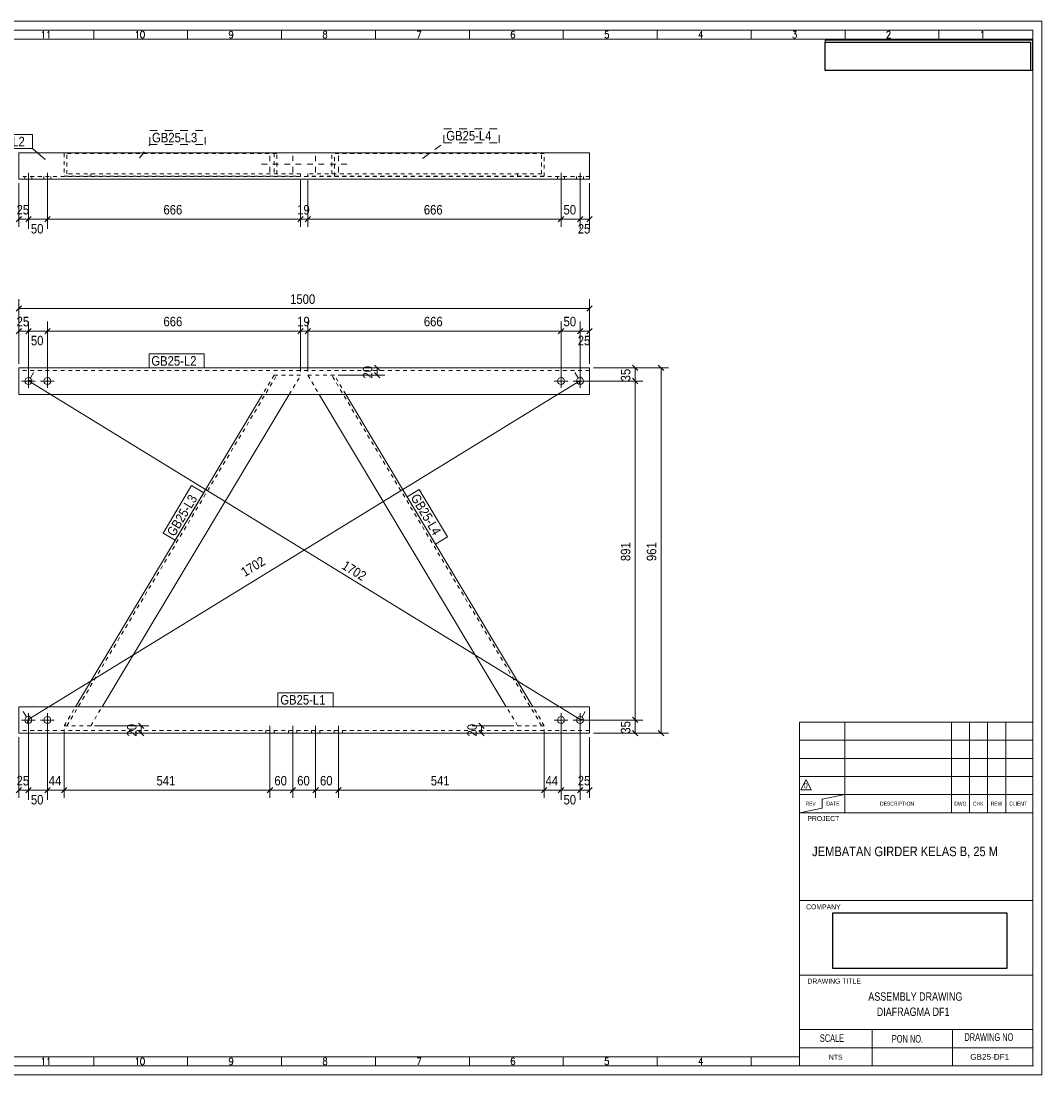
# Model space of a CAD drawing. Header units: millimetres. Extents: x 2 to 405, y 5 to 282.
# Tile 2 of 2: x 137 to 405, y 5 to 282. Entities that reach past the tile are written whole.
import ezdxf

# ---------------------------------------------------------------- set-up
doc = ezdxf.new("R2010")
doc.units = ezdxf.units.MM
for name, pattern in [('XKITLINE00', [0]), ('XKITLINE01', [4, 1, -1, 1, -1]), ('XKITLINE02', [4, 2, -2])]:
    doc.linetypes.add(name, pattern=pattern)
for name, color, linetype, lineweight in [('Bolt', 7, 'Continuous', 0), ('DrawingSheet', 5, 'Continuous', 0), ('OtherObjectType', 1, 'Continuous', 0), ('Part', 2, 'Continuous', 0), ('PartMark', 3, 'Continuous', 0), ('Z-DIMENSIONS', 1, 'Continuous', 0)]:
    doc.layers.add(name, color=color, linetype=linetype, lineweight=lineweight)
doc.styles.add('ARIAL', font='ARIAL.TTF')
doc.styles.add('ARIAL_NARROW', font='ARIALN.TTF')
doc.styles.add('ROMANS', font='ROMANS__.TTF')
doc.styles.add('TECHNICLITE', font='TECHL___.TTF')
picture_1 = doc.add_image_def('image1.jpg', size_in_pixel=(1304, 175))
picture_2 = doc.add_image_def('image2.png', size_in_pixel=(4018, 1163))

# ---------------------------------------------------------------- blocks, each defined once
blk = doc.blocks.new('*A1')
at = {"layer": 'Bolt', "linetype": 'XKITLINE00', "lineweight": 0}
for p, q in [((137.7, 241.11), (137.7, 240.41)), ((138.6, 242.11), (138.6, 235.61)), ((139.5, 241.11), (139.5, 240.41)), ((142.7, 241.11), (142.7, 240.41)), ((143.6, 242.11), (143.6, 235.61)), ((144.5, 241.11), (144.5, 240.41))]:
    blk.add_line(p, q, dxfattribs=at)
blk = doc.blocks.new('*A2')
at = {"layer": 'Bolt', "linetype": 'XKITLINE00', "lineweight": 0}
for p, q in [((277.7, 241.11), (277.7, 240.41)), ((278.6, 242.11), (278.6, 235.61)), ((279.5, 241.11), (279.5, 240.41)), ((282.7, 241.11), (282.7, 240.41)), ((283.6, 242.11), (283.6, 235.61)), ((284.5, 241.11), (284.5, 240.41))]:
    blk.add_line(p, q, dxfattribs=at)
blk = doc.blocks.new('*A3')
at = {"layer": 'Bolt', "linetype": 'XKITLINE00', "lineweight": 0}
for p, q in [((137.7, 241.11), (137.7, 240.41)), ((138.6, 242.11), (138.6, 235.61)), ((139.5, 241.11), (139.5, 240.41)), ((142.7, 241.11), (142.7, 240.41)), ((143.6, 242.11), (143.6, 235.61)), ((144.5, 241.11), (144.5, 240.41))]:
    blk.add_line(p, q, dxfattribs=at)
blk = doc.blocks.new('*A4')
at = {"layer": 'Bolt', "linetype": 'XKITLINE00', "lineweight": 0}
for p, q in [((277.7, 241.11), (277.7, 240.41)), ((278.6, 242.11), (278.6, 235.61)), ((279.5, 241.11), (279.5, 240.41)), ((282.7, 241.11), (282.7, 240.41)), ((283.6, 242.11), (283.6, 235.61)), ((284.5, 241.11), (284.5, 240.41))]:
    blk.add_line(p, q, dxfattribs=at)
blk = doc.blocks.new('*A5')
at = {"layer": 'Bolt', "linetype": 'XKITLINE00', "lineweight": 0}
for p, q in [((202.1, 246.61), (202.1, 245.14)), ((208.1, 246.61), (208.1, 245.14)), ((214.1, 246.61), (214.1, 245.14)), ((220.1, 246.61), (220.1, 245.14)), ((199.9, 244.41), (201.37, 244.41)), ((204.3, 244.41), (202.83, 244.41)), ((205.9, 244.41), (207.37, 244.41)), ((210.3, 244.41), (208.83, 244.41)), ((211.9, 244.41), (213.37, 244.41)), ((216.3, 244.41), (214.83, 244.41)), ((217.9, 244.41), (219.37, 244.41)), ((222.3, 244.41), (220.83, 244.41)), ((202.1, 242.21), (202.1, 243.67)), ((208.1, 242.21), (208.1, 243.67)), ((214.1, 242.21), (214.1, 243.67)), ((220.1, 242.21), (220.1, 243.67))]:
    blk.add_line(p, q, dxfattribs=at)
blk = doc.blocks.new('*A6')
at = {"layer": 'Part', "linetype": 'XKITLINE00', "lineweight": 0}
for p, q in [((286.1, 247.41), (136.1, 247.41)), ((136.1, 247.41), (136.1, 240.41)), ((286.1, 240.41), (286.1, 247.41)), ((286.1, 240.41), (136.1, 240.41))]:
    blk.add_line(p, q, dxfattribs=at)
at = {"layer": 'Part', "linetype": 'XKITLINE01', "lineweight": 0}
blk.add_line((286.1, 241.11), (136.1, 241.11), dxfattribs=at)
blk = doc.blocks.new('*A7')
at = {"layer": 'Part', "linetype": 'XKITLINE01', "lineweight": 0}
for p, q in [((136.1, 247.41), (136.1, 240.41)), ((286.1, 247.41), (136.1, 247.41)), ((286.1, 240.41), (286.1, 247.41)), ((286.1, 241.11), (136.1, 241.11)), ((136.1, 240.41), (286.1, 240.41))]:
    blk.add_line(p, q, dxfattribs=at)
blk = doc.blocks.new('*A8')
at = {"layer": 'Part', "linetype": 'XKITLINE01', "lineweight": 0}
for p, q in [((274.19, 247.21), (218.34, 247.21)), ((218.34, 241.81), (218.34, 247.21)), ((219.04, 241.21), (219.04, 247.21)), ((273.49, 241.81), (273.49, 247.21)), ((274.19, 241.21), (274.19, 247.21)), ((273.49, 241.81), (212.04, 241.81)), ((212.04, 241.81), (212.04, 241.21)), ((274.19, 241.21), (212.04, 241.21)), ((267.2, 241.21), (267.2, 241.81))]:
    blk.add_line(p, q, dxfattribs=at)
blk = doc.blocks.new('*A9')
at = {"layer": 'Part', "linetype": 'XKITLINE01', "lineweight": 0}
for p, q in [((203.86, 247.21), (148.01, 247.21)), ((148.01, 247.21), (148.01, 241.21)), ((148.71, 241.81), (148.71, 247.21)), ((203.16, 247.21), (203.16, 241.21)), ((203.86, 241.81), (203.86, 247.21)), ((148.01, 241.21), (210.16, 241.21)), ((210.16, 241.81), (148.71, 241.81)), ((155, 241.21), (155, 241.81)), ((210.16, 241.21), (210.16, 241.81))]:
    blk.add_line(p, q, dxfattribs=at)
blk = doc.blocks.new('*A10')
at = {"layer": 'Bolt', "linetype": 'XKITLINE00', "lineweight": 0}
for p, q in [((138.6, 185.59), (138.6, 189.19)), ((143.6, 185.59), (143.6, 189.19)), ((140.4, 187.39), (136.8, 187.39)), ((145.4, 187.39), (141.8, 187.39))]:
    blk.add_line(p, q, dxfattribs=at)
for centre in [(138.6, 187.39), (143.6, 187.39)]:
    blk.add_circle(centre, 0.9, dxfattribs=at)
blk = doc.blocks.new('*A11')
at = {"layer": 'Bolt', "linetype": 'XKITLINE00', "lineweight": 0}
for p, q in [((278.6, 189.19), (278.6, 185.59)), ((283.6, 189.19), (283.6, 185.59)), ((276.8, 187.39), (280.4, 187.39)), ((281.8, 187.39), (285.4, 187.39))]:
    blk.add_line(p, q, dxfattribs=at)
for centre in [(278.6, 187.39), (283.6, 187.39)]:
    blk.add_circle(centre, 0.9, dxfattribs=at)
blk = doc.blocks.new('*A12')
at = {"layer": 'Bolt', "linetype": 'XKITLINE00', "lineweight": 0}
for p, q in [((138.6, 96.49), (138.6, 100.09)), ((143.6, 96.49), (143.6, 100.09)), ((140.4, 98.29), (136.8, 98.29)), ((145.4, 98.29), (141.8, 98.29))]:
    blk.add_line(p, q, dxfattribs=at)
for centre in [(138.6, 98.29), (143.6, 98.29)]:
    blk.add_circle(centre, 0.9, dxfattribs=at)
blk = doc.blocks.new('*A13')
at = {"layer": 'Bolt', "linetype": 'XKITLINE00', "lineweight": 0}
for p, q in [((278.6, 100.09), (278.6, 96.49)), ((283.6, 100.09), (283.6, 96.49)), ((276.8, 98.29), (280.4, 98.29)), ((281.8, 98.29), (285.4, 98.29))]:
    blk.add_line(p, q, dxfattribs=at)
for centre in [(278.6, 98.29), (283.6, 98.29)]:
    blk.add_circle(centre, 0.9, dxfattribs=at)
blk = doc.blocks.new('*A14')
at = {"layer": 'Bolt', "linetype": 'XKITLINE00', "lineweight": 0}
for p, q in [((201, 95.49), (201, 94.79)), ((202.1, 96.79), (202.1, 90.49)), ((203.2, 95.49), (203.2, 94.79)), ((207, 95.49), (207, 94.79)), ((208.1, 96.79), (208.1, 90.49)), ((209.2, 95.49), (209.2, 94.79)), ((213, 95.49), (213, 94.79)), ((214.1, 96.79), (214.1, 90.49)), ((215.2, 95.49), (215.2, 94.79)), ((219, 95.49), (219, 94.79)), ((220.1, 96.79), (220.1, 90.49)), ((221.2, 95.49), (221.2, 94.79))]:
    blk.add_line(p, q, dxfattribs=at)
blk = doc.blocks.new('*A15')
at = {"layer": 'Part', "linetype": 'XKITLINE00', "lineweight": 0}
for p, q in [((136.1, 190.89), (286.1, 190.89)), ((136.1, 190.89), (136.1, 183.89)), ((286.1, 190.89), (286.1, 183.89)), ((136.1, 183.89), (286.1, 183.89))]:
    blk.add_line(p, q, dxfattribs=at)
at = {"layer": 'Part', "linetype": 'XKITLINE01', "lineweight": 0}
blk.add_line((286.1, 190.19), (136.1, 190.19), dxfattribs=at)
blk = doc.blocks.new('*A16')
at = {"layer": 'Part', "linetype": 'XKITLINE00', "lineweight": 0}
for p, q in [((136.1, 94.79), (136.1, 101.79)), ((286.1, 101.79), (136.1, 101.79)), ((286.1, 101.79), (286.1, 94.79)), ((286.1, 94.79), (136.1, 94.79))]:
    blk.add_line(p, q, dxfattribs=at)
at = {"layer": 'Part', "linetype": 'XKITLINE01', "lineweight": 0}
blk.add_line((286.1, 95.49), (136.1, 95.49), dxfattribs=at)
blk = doc.blocks.new('*A17')
at = {"layer": 'Part', "linetype": 'XKITLINE01', "lineweight": 0}
for p, q in [((219.04, 188.89), (212.04, 188.89)), ((212.04, 188.89), (215.04, 183.89)), ((273.49, 96.79), (218.34, 188.89)), ((222.03, 183.89), (219.04, 188.89)), ((267.2, 96.79), (264.2, 101.79)), ((274.19, 96.79), (271.2, 101.79)), ((274.19, 96.79), (267.2, 96.79))]:
    blk.add_line(p, q, dxfattribs=at)
at = {"layer": 'Part', "linetype": 'XKITLINE00', "lineweight": 0}
for p, q in [((264.2, 101.79), (215.04, 183.89)), ((271.2, 101.79), (222.03, 183.89))]:
    blk.add_line(p, q, dxfattribs=at)
blk = doc.blocks.new('*A18')
at = {"layer": 'Part', "linetype": 'XKITLINE01', "lineweight": 0}
for p, q in [((148.71, 96.79), (203.86, 188.89)), ((203.16, 188.89), (200.17, 183.89)), ((210.16, 188.89), (203.16, 188.89)), ((207.16, 183.89), (210.16, 188.89)), ((148.01, 96.79), (151, 101.79)), ((155, 96.79), (158, 101.79)), ((148.01, 96.79), (155, 96.79))]:
    blk.add_line(p, q, dxfattribs=at)
at = {"layer": 'Part', "linetype": 'XKITLINE00', "lineweight": 0}
for p, q in [((151, 101.79), (200.17, 183.89)), ((158, 101.79), (207.16, 183.89))]:
    blk.add_line(p, q, dxfattribs=at)
blk = doc.blocks.new('*A25')
at = {"layer": 'DrawingSheet', "linetype": 'XKITLINE00', "lineweight": 0}
for p, q in [((405, 282), (5, 282)), ((5, 282), (5, 5)), ((405, 5), (405, 282)), ((5, 5), (405, 5))]:
    blk.add_line(p, q, dxfattribs=at)
at = {"layer": 'DrawingSheet', "style": 'ARIAL', "width": 0.85}
blk.add_text('Tekla structures', height=2, rotation=90, dxfattribs=at).set_placement((4.5, 5.5))
blk = doc.blocks.new('*A27')
at = {"layer": 'OtherObjectType', "linetype": 'XKITLINE00', "lineweight": 0}
for p, q in [((5, 282), (7.38, 282)), ((405, 282), (5, 282)), ((5, 282), (5, 5)), ((9.76, 279.8), (7.38, 279.8)), ((405, 5), (405, 282)), ((7.38, 7.38), (7.38, 279.62)), ((7.38, 7.38), (7.38, 279.62)), ((7.38, 279.62), (402.62, 279.62)), ((402.62, 279.62), (7.38, 279.62)), ((9.76, 277.24), (9.76, 9.76)), ((9.76, 277.24), (402.62, 277.24)), ((32.35, 279.62), (32.35, 277.24)), ((57.03, 279.62), (57.03, 277.24)), ((81.72, 279.62), (81.72, 277.24)), ((106.4, 279.62), (106.4, 277.24)), ((131.09, 279.62), (131.09, 277.24)), ((155.77, 279.62), (155.77, 277.24)), ((180.46, 279.62), (180.46, 277.24)), ((205.14, 279.62), (205.14, 277.24)), ((229.83, 279.62), (229.83, 277.24)), ((254.51, 279.62), (254.51, 277.24)), ((279.2, 279.62), (279.2, 277.24)), ((303.88, 279.62), (303.88, 277.24)), ((328.57, 279.62), (328.57, 277.24)), ((353.25, 279.62), (353.25, 277.24)), ((377.94, 279.62), (377.94, 277.24)), ((402.62, 279.62), (402.62, 277.24)), ((402.62, 279.62), (402.62, 7.38)), ((402.62, 63.21), (402.62, 277.24)), ((402.62, 63.21), (402.62, 277.24)), ((348, 277), (402.5, 277)), ((348, 269), (348, 277)), ((402.5, 277), (402.5, 269)), ((402.5, 269), (348, 269)), ((9.76, 262.16), (7.38, 262.16)), ((9.76, 238.99), (7.38, 238.99)), ((9.76, 215.83), (7.38, 215.83)), ((9.76, 192.67), (7.38, 192.67)), ((9.76, 169.5), (7.38, 169.5)), ((9.76, 146.34), (7.38, 146.34)), ((9.76, 123.18), (7.38, 123.18)), ((9.76, 98.97), (7.38, 98.97)), ((341.31, 7.38), (341.31, 97.73)), ((341.31, 97.72), (402.62, 97.72)), ((353.22, 73.91), (353.22, 97.72)), ((353.22, 73.91), (353.22, 97.72)), ((381.19, 73.91), (381.19, 97.72)), ((381.19, 73.91), (381.19, 97.72)), ((385.96, 73.91), (385.96, 97.72)), ((385.96, 73.91), (385.96, 97.72)), ((390.72, 73.91), (390.72, 97.72)), ((390.72, 73.91), (390.72, 97.72)), ((395.48, 73.91), (395.48, 97.72)), ((395.48, 73.91), (395.48, 97.72)), ((341.31, 92.96), (402.62, 92.96)), ((341.31, 92.96), (402.62, 92.96)), ((341.31, 88.2), (402.62, 88.2)), ((341.31, 88.2), (402.62, 88.2)), ((341.31, 83.44), (402.62, 83.44)), ((341.6, 79.92), (342.99, 82.61)), ((342.99, 82.61), (344.37, 79.92)), ((341.31, 78.67), (402.62, 78.67)), ((344.37, 79.92), (341.6, 79.92)), ((347.26, 77.48), (353.22, 78.67)), ((9.76, 76.03), (7.38, 76.03)), ((347.26, 75.1), (341.31, 73.91)), ((347.26, 75.1), (347.26, 77.48)), ((341.31, 73.91), (402.62, 73.91)), ((9.76, 53.69), (7.38, 53.69)), ((341.31, 50.85), (402.62, 50.85)), ((9.76, 30.53), (7.38, 30.53)), ((341.31, 31.19), (402.62, 31.19)), ((341.31, 16.9), (402.62, 16.9)), ((360.35, 16.9), (360.35, 7.38)), ((381.48, 16.9), (381.48, 7.38)), ((341.31, 12.14), (402.62, 12.14)), ((9.76, 9.76), (341.31, 9.76)), ((32.35, 7.38), (32.35, 9.76)), ((57.03, 9.76), (57.03, 7.38)), ((81.72, 9.76), (81.72, 7.38)), ((106.4, 9.76), (106.4, 7.38)), ((131.09, 9.76), (131.09, 7.38)), ((155.77, 9.76), (155.77, 7.38)), ((180.46, 9.76), (180.46, 7.38)), ((205.14, 9.76), (205.14, 7.38)), ((229.83, 9.76), (229.83, 7.38)), ((254.51, 9.76), (254.51, 7.38)), ((279.2, 9.76), (279.2, 7.38)), ((303.88, 9.76), (303.88, 7.38)), ((328.57, 9.76), (328.57, 7.38)), ((328.57, 9.76), (328.57, 7.38)), ((402.79, 7.38), (7.38, 7.38)), ((5, 5), (66.4, 5)), ((7.38, 5), (5, 5)), ((5, 5), (405, 5))]:
    blk.add_line(p, q, dxfattribs=at)
at = {"layer": 'OtherObjectType'}
for s, height, style, width, p in [('16', 1.903, 'ROMANS', 0.85, (18.12, 277.48)), ('15', 1.903, 'ROMANS', 0.85, (43.09, 277.48)), ('14', 1.903, 'ROMANS', 0.85, (67.77, 277.48)), ('13', 1.903, 'ROMANS', 0.85, (92.46, 277.48)), ('12', 1.903, 'ROMANS', 0.85, (117.14, 277.48)), ('11', 1.903, 'ROMANS', 0.85, (141.83, 277.48)), ('10', 1.903, 'ROMANS', 0.85, (166.51, 277.48)), ('9', 1.9, 'ROMANS', 0.85, (191.2, 277.48)), ('8', 1.9, 'ROMANS', 0.85, (215.88, 277.48)), ('7', 1.9, 'ROMANS', 0.85, (240.57, 277.48)), ('6', 1.9, 'ROMANS', 0.85, (265.25, 277.48)), ('5', 1.9, 'ROMANS', 0.85, (289.94, 277.48)), ('4', 1.9, 'ROMANS', 0.85, (314.62, 277.48)), ('3', 1.9, 'ROMANS', 0.85, (339.31, 277.48)), ('2', 1.9, 'ROMANS', 0.85, (363.99, 277.48)), ('1', 1.9, 'ROMANS', 0.85, (388.68, 277.48)), ('L', 1.36, 'ROMANS', 0.85, (7.93, 274.87)), ('K', 1.36, 'ROMANS', 0.85, (7.93, 251.71)), ('J', 1.36, 'ROMANS', 0.85, (7.93, 228.54)), ('I', 1.36, 'ROMANS', 0.85, (7.93, 205.38)), ('H', 1.36, 'ROMANS', 0.85, (7.93, 182.22)), ('G', 1.36, 'ROMANS', 0.85, (7.93, 159.05)), ('F', 1.36, 'ROMANS', 0.85, (7.93, 135.89)), ('E', 1.36, 'ROMANS', 0.85, (7.93, 112.73)), ('D', 1.36, 'ROMANS', 0.85, (7.93, 88.52)), ('0', 1.44, 'TECHNICLITE', 0.85, (342.44, 80.32)), ('REV', 1.071, 'TECHNICLITE', 0.85, (342.88, 75.76)), ('DATE', 1.071, 'TECHNICLITE', 0.85, (348.33, 75.76)), ('DESCRIPTION', 1.0714, 'TECHNICLITE', 0.85, (362.46, 75.76)), ('DWG', 1.071, 'TECHNICLITE', 0.85, (381.98, 75.76)), ('CHK', 1.071, 'TECHNICLITE', 0.85, (386.89, 75.76)), ('REW', 1.071, 'TECHNICLITE', 0.85, (391.54, 75.76)), ('CLIENT', 1.071, 'TECHNICLITE', 0.85, (396.43, 75.76)), ('PROJECT', 1.321, 'ARIAL', 0.85, (343.35, 71.73)), ('C', 1.36, 'ROMANS', 0.85, (7.93, 65.58)), ('JEMBATAN GIRDER KELAS B, 25 M', 2.5, 'ARIAL_NARROW', 1.02, (344.6, 62.5)), ('COMPANY', 1.321, 'ARIAL', 0.85, (343.02, 48.52)), ('B', 1.36, 'ROMANS', 0.85, (7.93, 43.24)), ('DRAWING TITLE', 1.3207, 'ARIAL', 0.85, (343.35, 29)), (' ASSEMBLY DRAWING', 2.2, 'ARIAL_NARROW', 0.935, (358.71, 24.5)), ('DIAFRAGMA DF1', 2.2, 'ARIAL_NARROW', 0.935, (361.59, 20.5)), ('A', 1.36, 'ROMANS', 0.85, (7.93, 20.08)), ('SCALE', 2, 'TECHNICLITE', 0.85, (346.63, 13.68)), ('PON NO.', 2, 'TECHNICLITE', 0.85, (365.55, 13.49)), ('DRAWING NO', 2, 'TECHNICLITE', 0.85, (384.62, 13.93)), ('16', 1.903, 'ROMANS', 0.85, (18.12, 7.53)), ('15', 1.903, 'ROMANS', 0.85, (43.09, 7.62)), ('14', 1.903, 'ROMANS', 0.85, (67.77, 7.62)), ('13', 1.903, 'ROMANS', 0.85, (92.46, 7.62)), ('12', 1.903, 'ROMANS', 0.85, (117.14, 7.62)), ('11', 1.903, 'ROMANS', 0.85, (141.83, 7.62)), ('10', 1.903, 'ROMANS', 0.85, (166.51, 7.62)), ('9', 1.9, 'ROMANS', 0.85, (191.2, 7.62)), ('8', 1.9, 'ROMANS', 0.85, (215.88, 7.62)), ('7', 1.9, 'ROMANS', 0.85, (240.57, 7.62)), ('6', 1.9, 'ROMANS', 0.85, (265.25, 7.62)), ('5', 1.9, 'ROMANS', 0.85, (289.94, 7.62)), ('4', 1.9, 'ROMANS', 0.85, (314.62, 7.62)), ('4', 1.9, 'ROMANS', 0.85, (314.62, 7.62)), ('NTS', 1.321, 'ARIAL', 0.85, (349, 9)), ('GB25-DF1', 1.5, 'ARIAL', 1.02, (386.16, 9))]:
    blk.add_text(s, height=height, dxfattribs=dict(at, style=style, width=width)).set_placement(p)
image = blk.add_image(picture_1, insert=(348, 269), size_in_units=(54.02, 7.5))
image = blk.add_image(picture_2, insert=(350.06, 32.98), size_in_units=(45.7, 14.66))
blk = doc.blocks.new('*A28')
at = {"layer": 'Z-DIMENSIONS', "linetype": 'XKITLINE00', "lineweight": 0}
for p, q in [((136.1, 239.41), (136.1, 227.91)), ((138.6, 239.41), (138.6, 227.91)), ((136.81, 230.62), (135.39, 229.21)), ((136.1, 229.91), (138.6, 229.91)), ((139.31, 230.62), (137.89, 229.21))]:
    blk.add_line(p, q, dxfattribs=at)
at = {"layer": 'Z-DIMENSIONS'}
for p in [(136.1, 229.91), (138.6, 229.91)]:
    blk.add_point(p, dxfattribs=at)
at = {"layer": 'Z-DIMENSIONS', "style": 'ARIAL', "width": 0.85}
blk.add_text('25', height=2.5, dxfattribs=at).set_placement((135.5, 231.16))
blk = doc.blocks.new('*A29')
at = {"layer": 'Z-DIMENSIONS', "linetype": 'XKITLINE00', "lineweight": 0}
for p, q in [((138.6, 239.41), (138.6, 227.41)), ((143.6, 239.41), (143.6, 227.41)), ((139.31, 230.62), (137.89, 229.21)), ((138.6, 229.91), (143.6, 229.91)), ((144.31, 230.62), (142.89, 229.21))]:
    blk.add_line(p, q, dxfattribs=at)
at = {"layer": 'Z-DIMENSIONS'}
for p in [(138.6, 229.91), (143.6, 229.91)]:
    blk.add_point(p, dxfattribs=at)
at = {"layer": 'Z-DIMENSIONS', "style": 'ARIAL', "width": 0.85}
blk.add_text('50', height=2.5, dxfattribs=at).set_placement((139.25, 226.16))
blk = doc.blocks.new('*A30')
at = {"layer": 'Z-DIMENSIONS', "linetype": 'XKITLINE00', "lineweight": 0}
for p, q in [((143.6, 239.41), (143.6, 227.91)), ((210.16, 240.21), (210.16, 227.91)), ((144.31, 230.62), (142.89, 229.21)), ((143.6, 229.91), (210.16, 229.91)), ((210.86, 230.62), (209.45, 229.21))]:
    blk.add_line(p, q, dxfattribs=at)
at = {"layer": 'Z-DIMENSIONS'}
for p in [(143.6, 229.91), (210.16, 229.91)]:
    blk.add_point(p, dxfattribs=at)
at = {"layer": 'Z-DIMENSIONS', "style": 'ARIAL', "width": 0.85}
blk.add_text('666', height=2.5, dxfattribs=at).set_placement((174.1, 231.16))
blk = doc.blocks.new('*A31')
at = {"layer": 'Z-DIMENSIONS', "linetype": 'XKITLINE00', "lineweight": 0}
for p, q in [((210.16, 240.21), (210.16, 227.91)), ((212.04, 240.21), (212.04, 227.91)), ((210.86, 230.62), (209.45, 229.21)), ((210.16, 229.91), (212.04, 229.91)), ((212.75, 230.62), (211.34, 229.21))]:
    blk.add_line(p, q, dxfattribs=at)
at = {"layer": 'Z-DIMENSIONS'}
for p in [(210.16, 229.91), (212.04, 229.91)]:
    blk.add_point(p, dxfattribs=at)
at = {"layer": 'Z-DIMENSIONS', "style": 'ARIAL', "width": 0.85}
blk.add_text('19', height=2.5, dxfattribs=at).set_placement((209.25, 231.16))
blk = doc.blocks.new('*A32')
at = {"layer": 'Z-DIMENSIONS', "linetype": 'XKITLINE00', "lineweight": 0}
for p, q in [((212.04, 240.21), (212.04, 227.91)), ((278.6, 239.41), (278.6, 227.91)), ((212.75, 230.62), (211.34, 229.21)), ((212.04, 229.91), (278.6, 229.91)), ((279.31, 230.62), (277.89, 229.21))]:
    blk.add_line(p, q, dxfattribs=at)
at = {"layer": 'Z-DIMENSIONS'}
for p in [(212.04, 229.91), (278.6, 229.91)]:
    blk.add_point(p, dxfattribs=at)
at = {"layer": 'Z-DIMENSIONS', "style": 'ARIAL', "width": 0.85}
blk.add_text('666', height=2.5, dxfattribs=at).set_placement((242.54, 231.16))
blk = doc.blocks.new('*A33')
at = {"layer": 'Z-DIMENSIONS', "linetype": 'XKITLINE00', "lineweight": 0}
for p, q in [((278.6, 239.41), (278.6, 227.91)), ((283.6, 239.41), (283.6, 227.91)), ((279.31, 230.62), (277.89, 229.21)), ((278.6, 229.91), (283.6, 229.91)), ((284.31, 230.62), (282.89, 229.21))]:
    blk.add_line(p, q, dxfattribs=at)
at = {"layer": 'Z-DIMENSIONS'}
for p in [(278.6, 229.91), (283.6, 229.91)]:
    blk.add_point(p, dxfattribs=at)
at = {"layer": 'Z-DIMENSIONS', "style": 'ARIAL', "width": 0.85}
blk.add_text('50', height=2.5, dxfattribs=at).set_placement((279.25, 231.16))
blk = doc.blocks.new('*A34')
at = {"layer": 'Z-DIMENSIONS', "linetype": 'XKITLINE00', "lineweight": 0}
for p, q in [((283.6, 239.41), (283.6, 227.41)), ((286.1, 239.41), (286.1, 227.41)), ((284.31, 230.62), (282.89, 229.21)), ((283.6, 229.91), (286.1, 229.91)), ((286.81, 230.62), (285.39, 229.21))]:
    blk.add_line(p, q, dxfattribs=at)
at = {"layer": 'Z-DIMENSIONS'}
for p in [(283.6, 229.91), (286.1, 229.91)]:
    blk.add_point(p, dxfattribs=at)
at = {"layer": 'Z-DIMENSIONS', "style": 'ARIAL', "width": 0.85}
blk.add_text('25', height=2.5, dxfattribs=at).set_placement((283, 226.16))
blk = doc.blocks.new('*A35')
at = {"layer": 'PartMark', "linetype": 'XKITLINE00', "lineweight": 0}
for p, q in [((125.17, 252.18), (139.72, 252.18)), ((125.17, 248.48), (125.17, 252.18)), ((139.72, 248.48), (139.72, 252.18)), ((125.17, 248.48), (139.72, 248.48)), ((143, 245.63), (139.72, 248.48))]:
    blk.add_line(p, q, dxfattribs=at)
at = {"layer": 'PartMark', "style": 'ARIAL', "width": 0.85}
blk.add_text('GB25-L2', height=2.5, dxfattribs=at).set_placement((125.77, 249.08))
blk = doc.blocks.new('*A36')
at = {"layer": 'PartMark', "linetype": 'XKITLINE02', "lineweight": 0}
for p, q in [((170.49, 253.22), (185.03, 253.22)), ((170.49, 249.52), (170.49, 253.22)), ((185.03, 249.52), (185.03, 253.22)), ((167.81, 246.01), (170.49, 249.52)), ((170.49, 249.52), (185.03, 249.52))]:
    blk.add_line(p, q, dxfattribs=at)
at = {"layer": 'PartMark', "style": 'ARIAL', "width": 0.85}
blk.add_text('GB25-L3', height=2.5, dxfattribs=at).set_placement((171.09, 250.12))
blk = doc.blocks.new('*A37')
at = {"layer": 'PartMark', "linetype": 'XKITLINE02', "lineweight": 0}
for p, q in [((247.83, 253.72), (262.38, 253.72)), ((247.83, 250.02), (247.83, 253.72)), ((262.38, 250.02), (262.38, 253.72)), ((242.17, 245.84), (247.83, 250.02)), ((247.83, 250.02), (262.38, 250.02))]:
    blk.add_line(p, q, dxfattribs=at)
at = {"layer": 'PartMark', "style": 'ARIAL', "width": 0.85}
blk.add_text('GB25-L4', height=2.5, dxfattribs=at).set_placement((248.43, 250.62))
blk = doc.blocks.new('*A38')
at = {"layer": 'Z-DIMENSIONS', "linetype": 'XKITLINE00', "lineweight": 0}
for p, q in [((256.99, 97.5), (258.41, 96.09)), ((266.2, 96.79), (255.2, 96.79)), ((266.2, 94.79), (255.2, 94.79)), ((256.99, 95.5), (258.41, 94.09)), ((257.7, 94.79), (257.7, 96.79))]:
    blk.add_line(p, q, dxfattribs=at)
at = {"layer": 'Z-DIMENSIONS'}
for p in [(257.7, 96.79), (257.7, 94.79)]:
    blk.add_point(p, dxfattribs=at)
at = {"layer": 'Z-DIMENSIONS', "style": 'ARIAL', "width": 0.85}
blk.add_text('20', height=2.5, rotation=90.0002, dxfattribs=at).set_placement((256.45, 93.94))
blk = doc.blocks.new('*A39')
at = {"layer": 'Z-DIMENSIONS', "linetype": 'XKITLINE00', "lineweight": 0}
for p, q in [((167.56, 97.5), (168.98, 96.09)), ((156, 96.79), (170.27, 96.79)), ((156, 94.79), (170.27, 94.79)), ((167.56, 95.5), (168.98, 94.09)), ((168.27, 94.79), (168.27, 96.79))]:
    blk.add_line(p, q, dxfattribs=at)
at = {"layer": 'Z-DIMENSIONS'}
for p in [(168.27, 96.79), (168.27, 94.79)]:
    blk.add_point(p, dxfattribs=at)
at = {"layer": 'Z-DIMENSIONS', "style": 'ARIAL', "width": 0.85}
blk.add_text('20', height=2.5, rotation=90.0002, dxfattribs=at).set_placement((167.02, 93.94))
blk = doc.blocks.new('*A40')
at = {"layer": 'Z-DIMENSIONS', "linetype": 'XKITLINE00', "lineweight": 0}
for p, q in [((229.56, 191.6), (230.98, 190.19)), ((220.04, 190.89), (232.27, 190.89)), ((220.04, 188.89), (232.27, 188.89)), ((229.56, 189.6), (230.98, 188.19)), ((230.27, 188.89), (230.27, 190.89))]:
    blk.add_line(p, q, dxfattribs=at)
at = {"layer": 'Z-DIMENSIONS'}
for p in [(230.27, 190.89), (230.27, 188.89)]:
    blk.add_point(p, dxfattribs=at)
at = {"layer": 'Z-DIMENSIONS', "style": 'ARIAL', "width": 0.85}
blk.add_text('20', height=2.5, rotation=90.0002, dxfattribs=at).set_placement((229.02, 188.04))
blk = doc.blocks.new('*A41')
at = {"layer": 'Z-DIMENSIONS', "linetype": 'XKITLINE00', "lineweight": 0}
for p, q in [((283.08, 188.24), (282.24, 189.61)), ((283.78, 188.45), (283.32, 186.51)), ((138.55, 98.38), (283.55, 187.48)), ((138.08, 99.14), (137.24, 100.51)), ((138.78, 99.35), (138.32, 97.41))]:
    blk.add_line(p, q, dxfattribs=at)
at = {"layer": 'Z-DIMENSIONS'}
for p in [(283.55, 187.48), (138.55, 98.38)]:
    blk.add_point(p, dxfattribs=at)
at = {"layer": 'Z-DIMENSIONS', "style": 'ARIAL', "width": 0.85}
blk.add_text('1702', height=2.5, rotation=31.57, dxfattribs=at).set_placement((195.49, 135.85))
blk = doc.blocks.new('*A42')
at = {"layer": 'Z-DIMENSIONS', "linetype": 'XKITLINE00', "lineweight": 0}
for p, q in [((139.12, 188.24), (139.96, 189.61)), ((139.63, 187.71), (137.68, 187.25)), ((138.65, 187.48), (283.65, 98.38)), ((284.12, 99.14), (284.96, 100.51)), ((284.63, 98.61), (282.68, 98.15))]:
    blk.add_line(p, q, dxfattribs=at)
at = {"layer": 'Z-DIMENSIONS'}
for p in [(138.65, 187.48), (283.65, 98.38)]:
    blk.add_point(p, dxfattribs=at)
at = {"layer": 'Z-DIMENSIONS', "style": 'ARIAL', "width": 0.85}
blk.add_text('1702', height=2.5, rotation=-31.57, dxfattribs=at).set_placement((220.77, 138.21))
blk = doc.blocks.new('*A43')
at = {"layer": 'Z-DIMENSIONS', "linetype": 'XKITLINE00', "lineweight": 0}
for p, q in [((138.6, 97.29), (138.6, 77.84)), ((136.1, 93.79), (136.1, 77.84)), ((136.81, 80.55), (135.39, 79.13)), ((139.31, 80.55), (137.89, 79.13)), ((136.1, 79.84), (138.6, 79.84))]:
    blk.add_line(p, q, dxfattribs=at)
at = {"layer": 'Z-DIMENSIONS'}
for p in [(136.1, 79.84), (138.6, 79.84)]:
    blk.add_point(p, dxfattribs=at)
at = {"layer": 'Z-DIMENSIONS', "style": 'ARIAL', "width": 0.85}
blk.add_text('25', height=2.5, dxfattribs=at).set_placement((135.5, 81.09))
blk = doc.blocks.new('*A44')
at = {"layer": 'Z-DIMENSIONS', "linetype": 'XKITLINE00', "lineweight": 0}
for p, q in [((138.6, 97.29), (138.6, 77.34)), ((143.6, 97.29), (143.6, 77.34)), ((139.31, 80.55), (137.89, 79.13)), ((144.31, 80.55), (142.89, 79.13)), ((138.6, 79.84), (143.6, 79.84))]:
    blk.add_line(p, q, dxfattribs=at)
at = {"layer": 'Z-DIMENSIONS'}
for p in [(138.6, 79.84), (143.6, 79.84)]:
    blk.add_point(p, dxfattribs=at)
at = {"layer": 'Z-DIMENSIONS', "style": 'ARIAL', "width": 0.85}
blk.add_text('50', height=2.5, dxfattribs=at).set_placement((139.25, 76.09))
blk = doc.blocks.new('*A45')
at = {"layer": 'Z-DIMENSIONS', "linetype": 'XKITLINE00', "lineweight": 0}
for p, q in [((143.6, 97.29), (143.6, 77.84)), ((148.01, 95.79), (148.01, 77.84)), ((144.31, 80.55), (142.89, 79.13)), ((148.72, 80.55), (147.3, 79.13)), ((143.6, 79.84), (148.01, 79.84))]:
    blk.add_line(p, q, dxfattribs=at)
at = {"layer": 'Z-DIMENSIONS'}
for p in [(143.6, 79.84), (148.01, 79.84)]:
    blk.add_point(p, dxfattribs=at)
at = {"layer": 'Z-DIMENSIONS', "style": 'ARIAL', "width": 0.85}
blk.add_text('44', height=2.5, dxfattribs=at).set_placement((143.95, 81.09))
blk = doc.blocks.new('*A46')
at = {"layer": 'Z-DIMENSIONS', "linetype": 'XKITLINE00', "lineweight": 0}
for p, q in [((148.01, 95.79), (148.01, 77.84)), ((202.1, 91.05), (202.1, 77.84)), ((148.72, 80.55), (147.3, 79.13)), ((202.81, 80.55), (201.39, 79.13)), ((148.01, 79.84), (202.1, 79.84))]:
    blk.add_line(p, q, dxfattribs=at)
at = {"layer": 'Z-DIMENSIONS'}
for p in [(148.01, 79.84), (202.1, 79.84)]:
    blk.add_point(p, dxfattribs=at)
at = {"layer": 'Z-DIMENSIONS', "style": 'ARIAL', "width": 0.85}
blk.add_text('541', height=2.5, dxfattribs=at).set_placement((172.27, 81.09))
blk = doc.blocks.new('*A47')
at = {"layer": 'Z-DIMENSIONS', "linetype": 'XKITLINE00', "lineweight": 0}
for p, q in [((202.1, 91.05), (202.1, 77.84)), ((208.1, 91.05), (208.1, 77.84)), ((202.81, 80.55), (201.39, 79.13)), ((208.81, 80.55), (207.39, 79.13)), ((202.1, 79.84), (208.1, 79.84))]:
    blk.add_line(p, q, dxfattribs=at)
at = {"layer": 'Z-DIMENSIONS'}
for p in [(202.1, 79.84), (208.1, 79.84)]:
    blk.add_point(p, dxfattribs=at)
at = {"layer": 'Z-DIMENSIONS', "style": 'ARIAL', "width": 0.85}
blk.add_text('60', height=2.5, dxfattribs=at).set_placement((203.25, 81.09))
blk = doc.blocks.new('*A48')
at = {"layer": 'Z-DIMENSIONS', "linetype": 'XKITLINE00', "lineweight": 0}
for p, q in [((208.1, 91.05), (208.1, 77.84)), ((214.1, 91.05), (214.1, 77.84)), ((208.81, 80.55), (207.39, 79.13)), ((214.81, 80.55), (213.39, 79.13)), ((208.1, 79.84), (214.1, 79.84))]:
    blk.add_line(p, q, dxfattribs=at)
at = {"layer": 'Z-DIMENSIONS'}
for p in [(208.1, 79.84), (214.1, 79.84)]:
    blk.add_point(p, dxfattribs=at)
at = {"layer": 'Z-DIMENSIONS', "style": 'ARIAL', "width": 0.85}
blk.add_text('60', height=2.5, dxfattribs=at).set_placement((209.25, 81.09))
blk = doc.blocks.new('*A49')
at = {"layer": 'Z-DIMENSIONS', "linetype": 'XKITLINE00', "lineweight": 0}
for p, q in [((214.1, 91.05), (214.1, 77.84)), ((220.1, 91.05), (220.1, 77.84)), ((214.81, 80.55), (213.39, 79.13)), ((220.81, 80.55), (219.39, 79.13)), ((214.1, 79.84), (220.1, 79.84))]:
    blk.add_line(p, q, dxfattribs=at)
at = {"layer": 'Z-DIMENSIONS'}
for p in [(214.1, 79.84), (220.1, 79.84)]:
    blk.add_point(p, dxfattribs=at)
at = {"layer": 'Z-DIMENSIONS', "style": 'ARIAL', "width": 0.85}
blk.add_text('60', height=2.5, dxfattribs=at).set_placement((215.25, 81.09))
blk = doc.blocks.new('*A50')
at = {"layer": 'Z-DIMENSIONS', "linetype": 'XKITLINE00', "lineweight": 0}
for p, q in [((274.19, 95.79), (274.19, 77.84)), ((220.1, 91.05), (220.1, 77.84)), ((220.81, 80.55), (219.39, 79.13)), ((274.9, 80.55), (273.48, 79.13)), ((220.1, 79.84), (274.19, 79.84))]:
    blk.add_line(p, q, dxfattribs=at)
at = {"layer": 'Z-DIMENSIONS'}
for p in [(220.1, 79.84), (274.19, 79.84)]:
    blk.add_point(p, dxfattribs=at)
at = {"layer": 'Z-DIMENSIONS', "style": 'ARIAL', "width": 0.85}
blk.add_text('541', height=2.5, dxfattribs=at).set_placement((244.36, 81.09))
blk = doc.blocks.new('*A51')
at = {"layer": 'Z-DIMENSIONS', "linetype": 'XKITLINE00', "lineweight": 0}
for p, q in [((278.6, 97.29), (278.6, 77.84)), ((274.19, 95.79), (274.19, 77.84)), ((274.9, 80.55), (273.48, 79.13)), ((279.31, 80.55), (277.89, 79.13)), ((274.19, 79.84), (278.6, 79.84))]:
    blk.add_line(p, q, dxfattribs=at)
at = {"layer": 'Z-DIMENSIONS'}
for p in [(274.19, 79.84), (278.6, 79.84)]:
    blk.add_point(p, dxfattribs=at)
at = {"layer": 'Z-DIMENSIONS', "style": 'ARIAL', "width": 0.85}
blk.add_text('44', height=2.5, dxfattribs=at).set_placement((274.54, 81.09))
blk = doc.blocks.new('*A52')
at = {"layer": 'Z-DIMENSIONS', "linetype": 'XKITLINE00', "lineweight": 0}
for p, q in [((278.6, 97.29), (278.6, 77.34)), ((283.6, 97.29), (283.6, 77.34)), ((279.31, 80.55), (277.89, 79.13)), ((284.31, 80.55), (282.89, 79.13)), ((278.6, 79.84), (283.6, 79.84))]:
    blk.add_line(p, q, dxfattribs=at)
at = {"layer": 'Z-DIMENSIONS'}
for p in [(278.6, 79.84), (283.6, 79.84)]:
    blk.add_point(p, dxfattribs=at)
at = {"layer": 'Z-DIMENSIONS', "style": 'ARIAL', "width": 0.85}
blk.add_text('50', height=2.5, dxfattribs=at).set_placement((279.25, 76.09))
blk = doc.blocks.new('*A53')
at = {"layer": 'Z-DIMENSIONS', "linetype": 'XKITLINE00', "lineweight": 0}
for p, q in [((283.6, 97.29), (283.6, 77.84)), ((286.1, 93.79), (286.1, 77.84)), ((284.31, 80.55), (282.89, 79.13)), ((286.81, 80.55), (285.39, 79.13)), ((283.6, 79.84), (286.1, 79.84))]:
    blk.add_line(p, q, dxfattribs=at)
at = {"layer": 'Z-DIMENSIONS'}
for p in [(283.6, 79.84), (286.1, 79.84)]:
    blk.add_point(p, dxfattribs=at)
at = {"layer": 'Z-DIMENSIONS', "style": 'ARIAL', "width": 0.85}
blk.add_text('25', height=2.5, dxfattribs=at).set_placement((283, 81.09))
blk = doc.blocks.new('*A54')
at = {"layer": 'Z-DIMENSIONS', "linetype": 'XKITLINE00', "lineweight": 0}
for p, q in [((304.17, 191.6), (305.59, 190.19)), ((287.1, 190.89), (306.88, 190.89)), ((304.88, 94.79), (304.88, 190.89)), ((287.1, 94.79), (306.88, 94.79)), ((304.17, 95.5), (305.59, 94.09))]:
    blk.add_line(p, q, dxfattribs=at)
at = {"layer": 'Z-DIMENSIONS'}
for p in [(304.88, 190.89), (304.88, 94.79)]:
    blk.add_point(p, dxfattribs=at)
at = {"layer": 'Z-DIMENSIONS', "style": 'ARIAL', "width": 0.85}
blk.add_text('961', height=2.5, rotation=90.0002, dxfattribs=at).set_placement((303.63, 140.06))
blk = doc.blocks.new('*A55')
at = {"layer": 'Z-DIMENSIONS', "linetype": 'XKITLINE00', "lineweight": 0}
for p, q in [((284.6, 98.29), (300.08, 98.29)), ((297.37, 99), (298.79, 97.59)), ((298.08, 94.79), (298.08, 98.29)), ((287.1, 94.79), (300.08, 94.79)), ((297.37, 95.5), (298.79, 94.09))]:
    blk.add_line(p, q, dxfattribs=at)
at = {"layer": 'Z-DIMENSIONS'}
for p in [(298.08, 98.29), (298.08, 94.79)]:
    blk.add_point(p, dxfattribs=at)
at = {"layer": 'Z-DIMENSIONS', "style": 'ARIAL', "width": 0.85}
blk.add_text('35', height=2.5, rotation=90.0002, dxfattribs=at).set_placement((296.83, 94.69))
blk = doc.blocks.new('*A56')
at = {"layer": 'Z-DIMENSIONS', "linetype": 'XKITLINE00', "lineweight": 0}
for p, q in [((284.6, 187.39), (300.08, 187.39)), ((297.37, 188.1), (298.79, 186.69)), ((298.08, 98.29), (298.08, 187.39)), ((284.6, 98.29), (300.08, 98.29)), ((297.37, 99), (298.79, 97.59))]:
    blk.add_line(p, q, dxfattribs=at)
at = {"layer": 'Z-DIMENSIONS'}
for p in [(298.08, 187.39), (298.08, 98.29)]:
    blk.add_point(p, dxfattribs=at)
at = {"layer": 'Z-DIMENSIONS', "style": 'ARIAL', "width": 0.85}
blk.add_text('891', height=2.5, rotation=90.0002, dxfattribs=at).set_placement((296.83, 140.06))
blk = doc.blocks.new('*A57')
at = {"layer": 'Z-DIMENSIONS', "linetype": 'XKITLINE00', "lineweight": 0}
for p, q in [((297.37, 191.6), (298.79, 190.19)), ((287.1, 190.89), (300.08, 190.89)), ((298.08, 187.39), (298.08, 190.89)), ((284.6, 187.39), (300.08, 187.39)), ((297.37, 188.1), (298.79, 186.69))]:
    blk.add_line(p, q, dxfattribs=at)
at = {"layer": 'Z-DIMENSIONS'}
for p in [(298.08, 190.89), (298.08, 187.39)]:
    blk.add_point(p, dxfattribs=at)
at = {"layer": 'Z-DIMENSIONS', "style": 'ARIAL', "width": 0.85}
blk.add_text('35', height=2.5, rotation=90.0002, dxfattribs=at).set_placement((296.83, 187.29))
blk = doc.blocks.new('*A58')
at = {"layer": 'Z-DIMENSIONS', "linetype": 'XKITLINE00', "lineweight": 0}
for p, q in [((136.1, 191.89), (136.1, 208.91)), ((286.1, 191.89), (286.1, 208.91)), ((136.81, 207.12), (135.39, 205.71)), ((136.1, 206.41), (286.1, 206.41)), ((286.81, 207.12), (285.39, 205.71))]:
    blk.add_line(p, q, dxfattribs=at)
at = {"layer": 'Z-DIMENSIONS'}
for p in [(136.1, 206.41), (286.1, 206.41)]:
    blk.add_point(p, dxfattribs=at)
at = {"layer": 'Z-DIMENSIONS', "style": 'ARIAL', "width": 0.85}
blk.add_text('1500', height=2.5, dxfattribs=at).set_placement((207.39, 207.66))
blk = doc.blocks.new('*A59')
at = {"layer": 'Z-DIMENSIONS', "linetype": 'XKITLINE00', "lineweight": 0}
for p, q in [((136.1, 191.89), (136.1, 203.02)), ((138.6, 188.39), (138.6, 203.02)), ((136.81, 201.22), (135.39, 199.81)), ((136.1, 200.52), (138.6, 200.52)), ((139.31, 201.22), (137.89, 199.81))]:
    blk.add_line(p, q, dxfattribs=at)
at = {"layer": 'Z-DIMENSIONS'}
for p in [(136.1, 200.52), (138.6, 200.52)]:
    blk.add_point(p, dxfattribs=at)
at = {"layer": 'Z-DIMENSIONS', "style": 'ARIAL', "width": 0.85}
blk.add_text('25', height=2.5, dxfattribs=at).set_placement((135.5, 201.77))
blk = doc.blocks.new('*A60')
at = {"layer": 'Z-DIMENSIONS', "linetype": 'XKITLINE00', "lineweight": 0}
for p, q in [((138.6, 188.39), (138.6, 202.52)), ((143.6, 188.39), (143.6, 202.52)), ((139.31, 201.22), (137.89, 199.81)), ((138.6, 200.52), (143.6, 200.52)), ((144.31, 201.22), (142.89, 199.81))]:
    blk.add_line(p, q, dxfattribs=at)
at = {"layer": 'Z-DIMENSIONS'}
for p in [(138.6, 200.52), (143.6, 200.52)]:
    blk.add_point(p, dxfattribs=at)
at = {"layer": 'Z-DIMENSIONS', "style": 'ARIAL', "width": 0.85}
blk.add_text('50', height=2.5, dxfattribs=at).set_placement((139.25, 196.77))
blk = doc.blocks.new('*A61')
at = {"layer": 'Z-DIMENSIONS', "linetype": 'XKITLINE00', "lineweight": 0}
for p, q in [((143.6, 188.39), (143.6, 203.02)), ((210.16, 189.89), (210.16, 203.02)), ((144.31, 201.22), (142.89, 199.81)), ((143.6, 200.52), (210.16, 200.52)), ((210.86, 201.22), (209.45, 199.81))]:
    blk.add_line(p, q, dxfattribs=at)
at = {"layer": 'Z-DIMENSIONS'}
for p in [(143.6, 200.52), (210.16, 200.52)]:
    blk.add_point(p, dxfattribs=at)
at = {"layer": 'Z-DIMENSIONS', "style": 'ARIAL', "width": 0.85}
blk.add_text('666', height=2.5, dxfattribs=at).set_placement((174.1, 201.77))
blk = doc.blocks.new('*A62')
at = {"layer": 'Z-DIMENSIONS', "linetype": 'XKITLINE00', "lineweight": 0}
for p, q in [((210.16, 189.89), (210.16, 203.02)), ((212.04, 189.89), (212.04, 203.02)), ((210.86, 201.22), (209.45, 199.81)), ((210.16, 200.52), (212.04, 200.52)), ((212.75, 201.22), (211.34, 199.81))]:
    blk.add_line(p, q, dxfattribs=at)
at = {"layer": 'Z-DIMENSIONS'}
for p in [(210.16, 200.52), (212.04, 200.52)]:
    blk.add_point(p, dxfattribs=at)
at = {"layer": 'Z-DIMENSIONS', "style": 'ARIAL', "width": 0.85}
blk.add_text('19', height=2.5, dxfattribs=at).set_placement((209.25, 201.77))
blk = doc.blocks.new('*A63')
at = {"layer": 'Z-DIMENSIONS', "linetype": 'XKITLINE00', "lineweight": 0}
for p, q in [((212.04, 189.89), (212.04, 203.02)), ((278.6, 188.39), (278.6, 203.02)), ((212.75, 201.22), (211.34, 199.81)), ((212.04, 200.52), (278.6, 200.52)), ((279.31, 201.22), (277.89, 199.81))]:
    blk.add_line(p, q, dxfattribs=at)
at = {"layer": 'Z-DIMENSIONS'}
for p in [(212.04, 200.52), (278.6, 200.52)]:
    blk.add_point(p, dxfattribs=at)
at = {"layer": 'Z-DIMENSIONS', "style": 'ARIAL', "width": 0.85}
blk.add_text('666', height=2.5, dxfattribs=at).set_placement((242.54, 201.77))
blk = doc.blocks.new('*A64')
at = {"layer": 'Z-DIMENSIONS', "linetype": 'XKITLINE00', "lineweight": 0}
for p, q in [((278.6, 188.39), (278.6, 203.02)), ((283.6, 188.39), (283.6, 203.02)), ((279.31, 201.22), (277.89, 199.81)), ((278.6, 200.52), (283.6, 200.52)), ((284.31, 201.22), (282.89, 199.81))]:
    blk.add_line(p, q, dxfattribs=at)
at = {"layer": 'Z-DIMENSIONS'}
for p in [(278.6, 200.52), (283.6, 200.52)]:
    blk.add_point(p, dxfattribs=at)
at = {"layer": 'Z-DIMENSIONS', "style": 'ARIAL', "width": 0.85}
blk.add_text('50', height=2.5, dxfattribs=at).set_placement((279.25, 201.77))
blk = doc.blocks.new('*A65')
at = {"layer": 'Z-DIMENSIONS', "linetype": 'XKITLINE00', "lineweight": 0}
for p, q in [((283.6, 188.39), (283.6, 202.52)), ((286.1, 191.89), (286.1, 202.52)), ((284.31, 201.22), (282.89, 199.81)), ((283.6, 200.52), (286.1, 200.52)), ((286.81, 201.22), (285.39, 199.81))]:
    blk.add_line(p, q, dxfattribs=at)
at = {"layer": 'Z-DIMENSIONS'}
for p in [(283.6, 200.52), (286.1, 200.52)]:
    blk.add_point(p, dxfattribs=at)
at = {"layer": 'Z-DIMENSIONS', "style": 'ARIAL', "width": 0.85}
blk.add_text('25', height=2.5, dxfattribs=at).set_placement((283, 196.77))
blk = doc.blocks.new('*A66')
at = {"layer": 'PartMark', "linetype": 'XKITLINE00', "lineweight": 0}
for p, q in [((204.2, 105.44), (218.74, 105.44)), ((204.2, 101.74), (204.2, 105.44)), ((218.74, 101.74), (218.74, 105.44)), ((204.2, 101.74), (218.74, 101.74))]:
    blk.add_line(p, q, dxfattribs=at)
at = {"layer": 'PartMark', "style": 'ARIAL', "width": 0.85}
blk.add_text('GB25-L1', height=2.5, dxfattribs=at).set_placement((204.8, 102.34))
blk = doc.blocks.new('*A67')
at = {"layer": 'PartMark', "linetype": 'XKITLINE00', "lineweight": 0}
for p, q in [((238.14, 156.99), (241.32, 158.89)), ((241.32, 158.89), (248.79, 146.41)), ((238.14, 156.99), (245.62, 144.51)), ((245.62, 144.51), (248.79, 146.41))]:
    blk.add_line(p, q, dxfattribs=at)
at = {"layer": 'PartMark', "style": 'ARIAL', "width": 0.85}
blk.add_text('GB25-L4', height=2.5, rotation=-59.0834, dxfattribs=at).set_placement((238.97, 156.78))
blk = doc.blocks.new('*A68')
at = {"layer": 'PartMark', "linetype": 'XKITLINE00', "lineweight": 0}
for p, q in [((174.03, 147.42), (181.5, 159.9)), ((177.2, 145.52), (184.67, 158)), ((184.67, 158), (181.5, 159.9)), ((177.2, 145.52), (174.03, 147.42))]:
    blk.add_line(p, q, dxfattribs=at)
at = {"layer": 'PartMark', "style": 'ARIAL', "width": 0.85}
blk.add_text('GB25-L3', height=2.5, rotation=59.0834, dxfattribs=at).set_placement((176.99, 146.34))
blk = doc.blocks.new('*A69')
at = {"layer": 'PartMark', "linetype": 'XKITLINE00', "lineweight": 0}
for p, q in [((170.3, 194.53), (184.84, 194.53)), ((170.3, 190.83), (170.3, 194.53)), ((184.84, 190.83), (184.84, 194.53)), ((170.3, 190.83), (184.84, 190.83))]:
    blk.add_line(p, q, dxfattribs=at)
at = {"layer": 'PartMark', "style": 'ARIAL', "width": 0.85}
blk.add_text('GB25-L2', height=2.5, dxfattribs=at).set_placement((170.9, 191.43))

msp = doc.modelspace()

# ---------------------------------------------------------------- block references
at = {"lineweight": 0}
for name in ['*A25', '*A27', '*A35', '*A36', '*A37', '*A6', '*A7', '*A9', '*A5', '*A8', '*A1', '*A3', '*A2', '*A4', '*A28', '*A29', '*A30', '*A31', '*A32', '*A33', '*A34', '*A58', '*A59', '*A60', '*A61', '*A62', '*A63', '*A64', '*A65', '*A69', '*A40', '*A57', '*A54', '*A15', '*A10', '*A41', '*A42', '*A18', '*A17', '*A11', '*A56', '*A68', '*A67', '*A66', '*A16', '*A12', '*A13', '*A43', '*A44', '*A45', '*A39', '*A38', '*A51', '*A52', '*A53', '*A55', '*A46', '*A14', '*A50', '*A47', '*A48', '*A49']:
    msp.add_blockref(name, (0, 0), dxfattribs=at)

doc.saveas('drawing.dxf')
